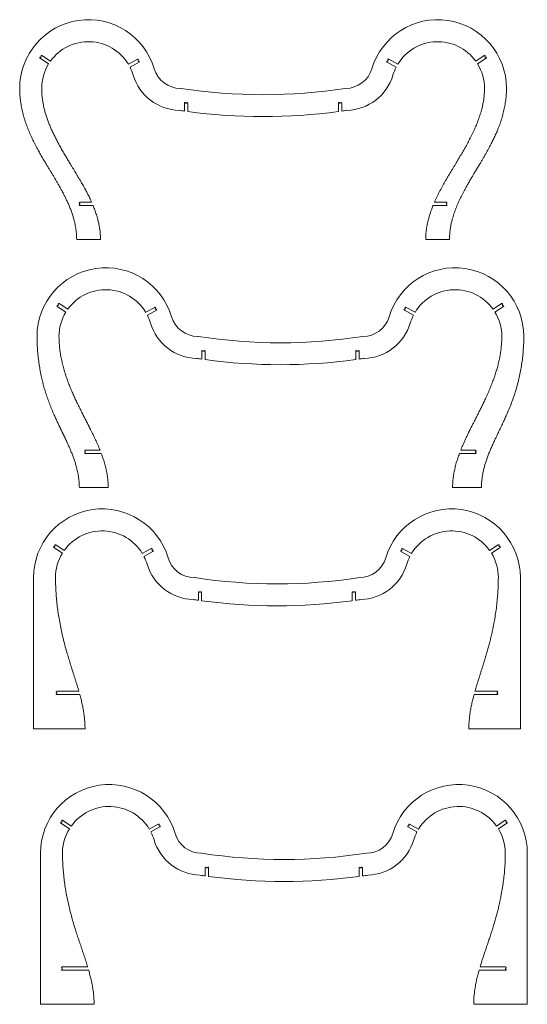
# Model space of a CAD drawing. Header units: millimetres. Extents: x -1732 to 6309, y -3588 to 3891.
# Tile 3 of 18: x 302 to 2148, y -3588 to -5. Entities that reach past the tile are written whole.
import ezdxf

# ---------------------------------------------------------------- set-up
doc = ezdxf.new("R2010")
doc.units = ezdxf.units.MM

msp = doc.modelspace()

# ---------------------------------------------------------------- linework, layer by layer
at = {"color": 7, "linetype": 'Continuous', "lineweight": 15}
for p, q in [((380, -138.4), (377.8, -141.8)), ((413.4, -155.8), (382.2, -135.1)), ((1991.9, -135.1), (1960.8, -155.8)), ((1996.4, -141.8), (1994.2, -138.4)), ((375.5, -145.1), (406.7, -165.8)), ((730, -148.7), (697.2, -166.9)), ((703.1, -177.4), (735.8, -159.2)), ((733.8, -155.7), (731.9, -152.2)), ((1638.3, -159.2), (1671, -177.4)), ((1642.2, -152.2), (1640.3, -155.7)), ((1676.9, -166.9), (1644.2, -148.7)), ((1967.4, -165.8), (1998.6, -145.1)), ((901.1, -307.9), (901.1, -337.4)), ((909.1, -307.9), (905.1, -307.9)), ((913.1, -339), (913.1, -307.9)), ((1461.1, -307.9), (1461.1, -339)), ((1469.1, -307.9), (1465.1, -307.9)), ((1473.1, -337.4), (1473.1, -307.9)), ((563.2, -668.7), (520, -668.7)), ((520, -672.7), (520, -676.7)), ((520, -680.7), (568.3, -680.7)), ((1805.5, -680.7), (1854.1, -680.7)), ((1854.1, -668.7), (1810.6, -668.7)), ((1854.1, -676.7), (1854.1, -672.7)), ((508.9, -804.7), (595.5, -804.7)), ((1778.6, -804.7), (1865.2, -804.7)), ((476.4, -1058.6), (445.2, -1037.9)), ((2054.9, -1037.9), (2023.7, -1058.6)), ((438.5, -1047.9), (469.7, -1068.6)), ((442.9, -1041.3), (440.7, -1044.6)), ((792.9, -1051.6), (760.2, -1069.7)), ((766.1, -1080.2), (798.8, -1062)), ((796.8, -1058.5), (794.9, -1055)), ((1701.3, -1062), (1734, -1080.2)), ((1705.2, -1055), (1703.3, -1058.5)), ((1739.9, -1069.7), (1707.2, -1051.6)), ((2030.4, -1068.6), (2061.6, -1047.9)), ((2059.4, -1044.6), (2057.1, -1041.3)), ((964, -1210.8), (964, -1240.2)), ((972, -1210.8), (968, -1210.8)), ((976, -1241.9), (976, -1210.8)), ((1524, -1210.8), (1524, -1241.9)), ((1532, -1210.8), (1528, -1210.8)), ((1536, -1240.2), (1536, -1210.8)), ((594, -1571.5), (540.3, -1571.5)), ((540.3, -1575.5), (540.3, -1579.5)), ((1959.8, -1571.5), (1905.9, -1571.5)), ((1959.8, -1579.5), (1959.8, -1575.5)), ((540.3, -1583.5), (598.6, -1583.5)), ((1901.3, -1583.5), (1959.8, -1583.5)), ((518.6, -1707.5), (623.7, -1707.5)), ((1876.4, -1707.5), (1981.5, -1707.5)), ((425.9, -1925.6), (457.1, -1946.3)), ((430.4, -1918.9), (428.1, -1922.3)), ((463.8, -1936.3), (432.6, -1915.6)), ((780.3, -1929.2), (747.6, -1947.4)), ((784.2, -1936.2), (782.3, -1932.7)), ((1692.6, -1932.7), (1690.7, -1936.2)), ((1727.3, -1947.4), (1694.6, -1929.2)), ((2042.3, -1915.6), (2011.1, -1936.3)), ((2017.8, -1946.3), (2049, -1925.6)), ((2046.8, -1922.3), (2044.6, -1918.9)), ((753.5, -1957.9), (786.2, -1939.7)), ((1688.7, -1939.7), (1721.4, -1957.9)), ((352, -2035.1), (352, -2585.1)), ((2122.9, -2585.1), (2122.9, -2035.1)), ((951.5, -2088.4), (951.5, -2117.9)), ((959.5, -2088.4), (955.5, -2088.4)), ((963.5, -2119.5), (963.5, -2088.4)), ((1511.5, -2088.4), (1511.5, -2119.5)), ((1519.5, -2088.4), (1515.5, -2088.4)), ((1523.5, -2117.9), (1523.5, -2088.4)), ((517, -2449.1), (436.3, -2449.1)), ((436.3, -2453.1), (436.3, -2457.1)), ((436.3, -2461.1), (520.4, -2461.1)), ((1954.5, -2461.1), (2038.6, -2461.1)), ((2038.6, -2449.1), (1957.8, -2449.1)), ((2038.6, -2457.1), (2038.6, -2453.1)), ((352, -2585.1), (539.3, -2585.1)), ((1935.6, -2585.1), (2122.9, -2585.1)), ((451.3, -2928.6), (482.5, -2949.3)), ((455.7, -2922), (453.5, -2925.3)), ((489.1, -2939.3), (457.9, -2918.6)), ((805.7, -2932.3), (773, -2950.4)), ((809.6, -2939.2), (807.6, -2935.7)), ((1718, -2935.7), (1716, -2939.2)), ((1752.6, -2950.4), (1719.9, -2932.3)), ((2067.7, -2918.6), (2036.5, -2939.3)), ((2043.1, -2949.3), (2074.3, -2928.6)), ((2072.1, -2925.3), (2069.9, -2922)), ((778.8, -2960.9), (811.5, -2942.7)), ((1714.1, -2942.7), (1746.8, -2960.9)), ((377.4, -3038.2), (377.4, -3588.2)), ((2148.2, -3588.2), (2148.2, -3038.2)), ((976.8, -3091.5), (976.8, -3120.9)), ((984.8, -3091.5), (980.8, -3091.5)), ((988.8, -3122.6), (988.8, -3091.5)), ((1536.8, -3091.5), (1536.8, -3122.6)), ((1544.8, -3091.5), (1540.8, -3091.5)), ((1548.8, -3120.9), (1548.8, -3091.5)), ((456.1, -3452.2), (549.1, -3452.2)), ((456.1, -3460.2), (456.1, -3456.2)), ((552.6, -3464.2), (456.1, -3464.2)), ((1972.9, -3464.2), (2069.5, -3464.2)), ((2069.5, -3452.2), (1976.4, -3452.2)), ((2069.5, -3460.2), (2069.5, -3456.2)), ((377.4, -3588.2), (572.4, -3588.2)), ((1953.2, -3588.2), (2148.2, -3588.2))]:
    msp.add_line(p, q, dxfattribs=at)
for centre, radius, start, end in [((551.6, -254.7), 250, 16.6015, 180), ((1822.5, -254.7), 250, 360, 163.3985), ((551.6, -254.7), 170, 31.0829, 144.4352), ((1822.5, -254.7), 170, 35.5648, 148.9171), ((376.6, -143.4), 2, 56.4578, 236.4578), ((381.1, -136.8), 2, 56.4578, 236.4578), ((1993.1, -136.8), 2, 303.5422, 123.5422), ((1997.5, -143.4), 2, 303.5422, 123.5422), ((551.6, -254.7), 170, 148.4805, 180), ((551.6, -254.7), 170, 16.6015, 27.0377), ((730.9, -150.5), 2, 299.0603, 119.0603), ((734.8, -157.4), 2, 299.0603, 119.0603), ((1639.3, -157.4), 2, 60.9397, 240.9397), ((1643.2, -150.5), 2, 60.9397, 240.9397), ((1822.5, -254.7), 170, 152.9623, 163.3985), ((1822.5, -254.7), 170, 0, 31.5195), ((887.1, -154.7), 180, 196.6015, 268.4002), ((887.1, -154.7), 100, 196.6015, 269.5912), ((1487.1, -154.7), 100, 270, 343.3985), ((1487.1, -154.7), 180, 271.5998, 343.3985), ((886.3, -264.6), 10, 81.2428, 89.5912), ((1187.1, 1688), 1965.6, 261.2428, 278.779), ((903.1, -307.9), 2, 0, 180), ((911.1, -307.9), 2, 0, 180), ((1463.1, -307.9), 2, 360, 180), ((1471.1, -307.9), 2, 0, 180), ((1187.1, 1688.2), 2045.6, 261.4246, 261.9631), ((1187.1, 1688.2), 2045.6, 262.3024, 277.6976), ((1187.1, 1688.2), 2045.6, 278.0369, 278.5754), ((520, -670.7), 2, 90, 270), ((520, -678.7), 2, 90, 270), ((1854.1, -670.7), 2, 270, 90), ((1854.1, -678.7), 2, 270, 90), ((614.6, -1157.5), 250, 16.6015, 180), ((1885.5, -1157.5), 250, 0, 163.3985), ((614.6, -1157.5), 170, 31.0829, 144.4352), ((1885.5, -1157.5), 170, 35.5648, 148.9171), ((444.1, -1039.6), 2, 56.4578, 236.4578), ((2056, -1039.6), 2, 303.5422, 123.5422), ((439.6, -1046.3), 2, 56.4578, 236.4578), ((614.6, -1157.5), 170, 148.4805, 180), ((793.9, -1053.3), 2, 299.0603, 119.0603), ((797.8, -1060.3), 2, 299.0603, 119.0603), ((1702.3, -1060.3), 2, 60.9397, 240.9397), ((1706.2, -1053.3), 2, 60.9397, 240.9397), ((1885.5, -1157.5), 170, 0, 31.5195), ((2060.5, -1046.3), 2, 303.5422, 123.5422), ((614.6, -1157.5), 170, 16.6015, 27.0377), ((950, -1057.5), 180, 196.6015, 268.4002), ((950, -1057.5), 100, 196.6015, 269.5912), ((1550, -1057.5), 100, 270, 343.3985), ((1550, -1057.5), 180, 271.5998, 343.3985), ((1885.5, -1157.5), 170, 152.9623, 163.3985), ((949.3, -1167.5), 10, 81.2428, 89.5912), ((1250, 785.1), 1965.6, 261.2428, 278.779), ((966, -1210.8), 2, 0, 180), ((974, -1210.8), 2, 0, 180), ((1526, -1210.8), 2, 0, 180), ((1534, -1210.8), 2, 0, 180), ((1250, 785.3), 2045.6, 261.4246, 261.9631), ((1250, 785.3), 2045.6, 262.3024, 277.6976), ((1250, 785.3), 2045.6, 278.0369, 278.5754), ((540.3, -1573.5), 2, 90, 270), ((1959.8, -1573.5), 2, 270, 90), ((540.3, -1581.5), 2, 90, 270), ((1959.8, -1581.5), 2, 270, 90), ((602, -2035.1), 250, 16.6015, 180), ((1872.9, -2035.1), 250, 0, 163.3985), ((602, -2035.1), 170, 31.0829, 144.4352), ((1872.9, -2035.1), 170, 35.5648, 148.9171), ((427, -1923.9), 2, 56.4578, 236.4578), ((431.5, -1917.3), 2, 56.4578, 236.4578), ((781.3, -1930.9), 2, 299.0603, 119.0603), ((1693.6, -1930.9), 2, 60.9397, 240.9397), ((2043.4, -1917.3), 2, 303.5422, 123.5422), ((2047.9, -1923.9), 2, 303.5422, 123.5422), ((602, -2035.1), 170, 148.4805, 180), ((602, -2035.1), 170, 16.6015, 27.0377), ((785.2, -1937.9), 2, 299.0603, 119.0603), ((937.5, -1935.1), 100, 196.6015, 269.5912), ((1537.5, -1935.1), 100, 270, 343.3985), ((1689.7, -1937.9), 2, 60.9397, 240.9397), ((1872.9, -2035.1), 170, 152.9623, 163.3985), ((1872.9, -2035.1), 170, 0, 31.5195), ((937.5, -1935.1), 180, 196.6015, 268.4002), ((1537.5, -1935.1), 180, 271.5998, 343.3985), ((936.7, -2045.1), 10, 81.2428, 89.5912), ((1237.5, -92.5), 1965.6, 261.2428, 278.779), ((953.5, -2088.4), 2, 0, 180), ((961.5, -2088.4), 2, 0, 180), ((1513.5, -2088.4), 2, 0, 180), ((1521.5, -2088.4), 2, 0, 180), ((1237.5, -92.3), 2045.6, 261.4246, 261.9631), ((1237.5, -92.3), 2045.6, 262.3024, 277.6976), ((1237.5, -92.3), 2045.6, 278.0369, 278.5754), ((436.3, -2451.1), 2, 90, 270), ((436.3, -2459.1), 2, 90, 270), ((2038.6, -2451.1), 2, 270, 90), ((2038.6, -2459.1), 2, 270, 90), ((627.4, -3038.2), 250, 16.6015, 180), ((1898.2, -3038.2), 250, 0, 163.3985), ((627.4, -3038.2), 170, 31.0829, 144.4352), ((1898.2, -3038.2), 170, 35.5648, 148.9171), ((452.4, -2927), 2, 56.4578, 236.4578), ((456.8, -2920.3), 2, 56.4578, 236.4578), ((806.7, -2934), 2, 299.0603, 119.0603), ((1718.9, -2934), 2, 60.9397, 240.9397), ((2068.8, -2920.3), 2, 303.5422, 123.5422), ((2073.2, -2927), 2, 303.5422, 123.5422), ((627.4, -3038.2), 170, 148.4805, 180), ((627.4, -3038.2), 170, 16.6015, 27.0377), ((810.6, -2941), 2, 299.0603, 119.0603), ((962.8, -2938.2), 100, 196.6015, 269.5912), ((1562.8, -2938.2), 100, 270, 343.3985), ((1715.1, -2941), 2, 60.9397, 240.9397), ((1898.2, -3038.2), 170, 152.9623, 163.3985), ((1898.2, -3038.2), 170, 0, 31.5195), ((962.8, -2938.2), 180, 196.6015, 268.4002), ((1562.8, -2938.2), 180, 271.5998, 343.3985), ((962, -3048.2), 10, 81.2428, 89.5912), ((1262.8, -1095.6), 1965.6, 261.2428, 278.779), ((978.8, -3091.5), 2, 0, 180), ((986.8, -3091.5), 2, 0, 180), ((1538.8, -3091.5), 2, 0, 180), ((1546.8, -3091.5), 2, 0, 180), ((1262.8, -1095.4), 2045.6, 261.4246, 261.9631), ((1262.8, -1095.4), 2045.6, 262.3024, 277.6976), ((1262.8, -1095.4), 2045.6, 278.0369, 278.5754), ((456.1, -3454.2), 2, 90, 270), ((456.1, -3462.2), 2, 90, 270), ((2069.5, -3454.2), 2, 270, 90), ((2069.5, -3462.2), 2, 270, 90)]:
    msp.add_arc(centre, radius, start, end, dxfattribs=at)
for points, knots in [([(301.6, -254.7), (301.8, -261.7), (302, -275.9), (304.1, -297), (307.2, -318.1), (311.5, -338.9), (316.9, -359.4), (323.3, -379.8), (330.6, -399.7), (338.7, -419.1), (347.3, -438), (356.5, -456.7), (364.5, -471.8), (370.8, -483.3), (375.4, -491.5), (380, -499.6), (384.7, -507.7), (389.4, -515.7), (394.2, -523.8), (399.4, -532.5), (405.2, -542.1), (411.4, -552.3), (417.7, -562.8), (423.9, -573), (430, -583.3), (436, -593.5), (442.1, -604.1), (448.4, -615.1), (454.7, -626.6), (460.9, -638.1), (466.8, -649.8), (472.8, -662.1), (478.7, -675.1), (484.5, -688.9), (489.8, -702.8), (494.6, -716.8), (499.2, -732.3), (503.2, -749.2), (506.5, -767.5), (508.5, -786), (508.8, -798.4), (508.9, -804.7)], [0, 0, 0, 0, 0.0355087, 0.0713131, 0.1069411, 0.1426142, 0.1784132, 0.213886, 0.2499869, 0.2849235, 0.3198561, 0.3547879, 0.389722, 0.4056878, 0.4210773, 0.4371206, 0.4523797, 0.4685552, 0.4835381, 0.4999958, 0.519455, 0.5399972, 0.5599978, 0.5810453, 0.6003742, 0.6203151, 0.6404262, 0.6622029, 0.6841362, 0.7062735, 0.7282076, 0.7500072, 0.7751452, 0.8001932, 0.8251763, 0.8501098, 0.8750157, 0.9062635, 0.9375106, 0.9687556, 1, 1, 1, 1]), ([(563.2, -668.7), (560.8, -663.3), (555.9, -652.6), (548, -636.7), (539.7, -621.1), (531.1, -605.6), (523.6, -592.5), (517.3, -581.8), (512.3, -573.2), (507.3, -564.9), (502.1, -556.3), (496.9, -547.8), (491.7, -539.1), (486.7, -531), (482.2, -523.5), (478.1, -516.7), (474.1, -510.1), (470.2, -503.5), (466.2, -496.8), (460.5, -487.1), (453, -474.2), (444.4, -458.7), (436.3, -443.7), (428.9, -429), (421.7, -414.3), (415.2, -399.7), (409.2, -385.5), (403.9, -371.5), (399, -357.4), (394.6, -343.1), (390.4, -327.4), (386.8, -310.3), (383.9, -291.8), (382, -273.3), (381.8, -260.8), (381.6, -254.7)], [0, 0, 0, 0, 0.038687, 0.077376, 0.116057, 0.15473, 0.193375, 0.21522, 0.23653, 0.258664, 0.279089, 0.302098, 0.323812, 0.345975, 0.364695, 0.381076, 0.397892, 0.415087, 0.431625, 0.4491, 0.489254, 0.529463, 0.56536, 0.601247, 0.637126, 0.672997, 0.705837, 0.73859, 0.771275, 0.803909, 0.836512, 0.877886, 0.918258, 0.959436, 1, 1, 1, 1]), ([(1992.5, -254.7), (1992.4, -259.6), (1992.2, -269.5), (1991, -284.4), (1989.1, -299.1), (1986.4, -313.9), (1982.6, -330.5), (1977.5, -348.7), (1970.7, -368.5), (1963.1, -388), (1954.8, -407.2), (1945.7, -426), (1936.4, -444.3), (1926.8, -462), (1917, -479.2), (1907.1, -496.2), (1897, -513.2), (1886.5, -530.7), (1875.6, -548.6), (1864.6, -567), (1853.8, -585.3), (1843.2, -603.8), (1833, -622.5), (1823.3, -641.4), (1815.9, -656.9), (1811.8, -666), (1810.6, -668.7)], [0, 0, 0, 0, 0.032338, 0.065136, 0.097726, 0.130226, 0.163477, 0.209172, 0.254875, 0.300593, 0.346328, 0.392088, 0.437877, 0.481036, 0.5242, 0.567376, 0.610584, 0.653945, 0.701372, 0.74802, 0.794634, 0.841224, 0.887805, 0.934371, 0.980924, 1, 1, 1, 1]), ([(1865.2, -804.7), (1865.3, -799.7), (1865.4, -789.8), (1866.8, -775), (1868.8, -760.2), (1871.7, -745.6), (1875.7, -729.2), (1881.2, -711.1), (1888.3, -691.6), (1896.3, -672.4), (1905, -653.5), (1914.4, -634.9), (1923.2, -618.6), (1931, -604.5), (1937.9, -592.6), (1944.8, -580.8), (1950.2, -571.6), (1954.1, -565.1), (1956.5, -561.1), (1958.5, -557.9), (1960, -555.2), (1961.3, -553.2), (1962.7, -550.8), (1964.3, -548.1), (1965.9, -545.4), (1967.4, -542.9), (1968.8, -540.7), (1970.1, -538.4), (1971.5, -536.2), (1972.9, -533.9), (1975.9, -528.8), (1980.4, -521.2), (1986.5, -510.9), (1992.4, -500.7), (1998.3, -490.4), (2004.1, -480), (2009.8, -469.6), (2016, -457.7), (2022.8, -444.4), (2029.8, -429.7), (2036.5, -414.8), (2043.4, -398.1), (2050.3, -379.7), (2056.8, -359.4), (2062.3, -338.8), (2066.7, -318), (2070, -297), (2072.1, -275.9), (2072.3, -261.7), (2072.5, -254.7)], [0, 0, 0, 0, 0.024962, 0.049916, 0.074892, 0.099911, 0.124993, 0.159921, 0.194856, 0.2298, 0.264759, 0.299737, 0.334739, 0.357698, 0.380854, 0.404173, 0.426589, 0.434717, 0.442169, 0.449882, 0.454056, 0.457532, 0.462105, 0.467775, 0.473417, 0.478245, 0.482346, 0.486489, 0.491269, 0.495775, 0.500004, 0.520773, 0.540416, 0.560156, 0.580367, 0.60019, 0.620162, 0.640241, 0.667688, 0.69513, 0.722571, 0.750015, 0.785778, 0.821603, 0.857412, 0.893085, 0.928703, 0.964528, 1, 1, 1, 1]), ([(595.5, -804.7), (595.4, -799.7), (595.3, -789.7), (594, -774.8), (591.9, -760), (589.1, -745.3), (585.4, -729.9), (580.6, -713.8), (574.9, -697.1), (570.5, -686.1), (568.3, -680.7)], [0, 0, 0, 0, 0.116935, 0.233642, 0.350524, 0.467602, 0.584965, 0.723325, 0.861667, 1, 1, 1, 1]), ([(1805.5, -680.7), (1803.4, -686.1), (1799, -697.1), (1793.4, -713.8), (1788.3, -731.1), (1784.2, -749), (1781, -767.4), (1779, -786), (1778.7, -798.4), (1778.6, -804.7)], [0, 0, 0, 0, 0.138286, 0.276579, 0.414887, 0.56117, 0.707451, 0.853727, 1, 1, 1, 1]), ([(364.6, -1157.5), (364.7, -1165.5), (364.9, -1181.5), (366.3, -1205.5), (368.4, -1229.5), (371.4, -1253.3), (375.2, -1277.1), (379.5, -1299.6), (384.4, -1320.7), (389.6, -1340.6), (395.4, -1360.4), (401.9, -1379.9), (408.9, -1399.3), (416.4, -1418.5), (423.7, -1435.8), (430.6, -1451.2), (436.8, -1464.7), (441.6, -1474.9), (444.9, -1481.9), (446.6, -1485.6), (448.4, -1489.2), (450, -1492.7), (451.6, -1495.9), (453, -1498.9), (454.6, -1502.1), (456.1, -1505.3), (457.5, -1508.2), (458.8, -1511), (460.2, -1513.8), (461.6, -1516.8), (463.1, -1519.8), (464.5, -1522.9), (466, -1526), (467.5, -1529.2), (469, -1532.4), (470.6, -1535.8), (472.3, -1539.4), (474.4, -1543.9), (476.8, -1549.3), (479.7, -1555.6), (482.5, -1562), (486.2, -1570.6), (490.8, -1581.6), (496, -1595.1), (500.8, -1608.7), (505.2, -1622.4), (509.4, -1637.4), (513.2, -1653.8), (516.2, -1671.5), (518.2, -1689.5), (518.5, -1701.5), (518.6, -1707.5)], [0, 0, 0, 0, 0.0414699, 0.0832581, 0.124996, 0.1666894, 0.208409, 0.2500057, 0.285771, 0.3214023, 0.3570917, 0.3928067, 0.4285016, 0.4642224, 0.5000074, 0.5259748, 0.5518664, 0.5775864, 0.5846589, 0.5920522, 0.5987162, 0.6057121, 0.6120005, 0.6170575, 0.6233622, 0.6301904, 0.6358307, 0.6402108, 0.6461422, 0.6518763, 0.6573694, 0.6636171, 0.669621, 0.6753812, 0.681857, 0.6880967, 0.6952309, 0.7021575, 0.7140102, 0.7260944, 0.7382959, 0.7500123, 0.7752147, 0.8002699, 0.8252275, 0.8501385, 0.8750169, 0.9062645, 0.9375113, 0.968756, 1, 1, 1, 1]), ([(594, -1571.5), (593.6, -1570.6), (592.8, -1568.7), (589.5, -1560.6), (583.8, -1547.2), (575.3, -1528.7), (566.5, -1510.3), (559.8, -1497), (555.5, -1488.5), (553.7, -1484.9), (552, -1481.4), (550.2, -1478), (548.6, -1474.9), (547.2, -1472), (545.9, -1469.5), (544.7, -1467.2), (543.6, -1465.1), (542.5, -1462.8), (540.9, -1459.8), (539.2, -1456.4), (537.5, -1453.1), (535.9, -1450), (534.3, -1446.8), (532.6, -1443.5), (531, -1440.3), (529.5, -1437.4), (525.8, -1430), (519.8, -1418.2), (511.8, -1401.8), (503.9, -1385.3), (496.3, -1368.7), (489.1, -1352), (482.1, -1335), (475.6, -1317.9), (469.3, -1299.8), (463.3, -1280.8), (457.8, -1260.6), (453.2, -1240.2), (449.4, -1219.5), (446.7, -1198.7), (445, -1178), (444.7, -1164.3), (444.6, -1157.5)], [0, 0, 0, 0, 0.006709, 0.01348, 0.059351, 0.105199, 0.151018, 0.196685, 0.205911, 0.215508, 0.223931, 0.232177, 0.241163, 0.247448, 0.25405, 0.260472, 0.264435, 0.270183, 0.277719, 0.287655, 0.295679, 0.302724, 0.311561, 0.31994, 0.32786, 0.335322, 0.342324, 0.38343, 0.424536, 0.465641, 0.506747, 0.547855, 0.588963, 0.630765, 0.671174, 0.718684, 0.765348, 0.812463, 0.859791, 0.907415, 0.954109, 1, 1, 1, 1]), ([(2055.5, -1157.5), (2055.4, -1163.4), (2055.2, -1175.4), (2053.8, -1193.4), (2051.7, -1211.7), (2048.7, -1229.9), (2045, -1247.9), (2040.6, -1265.6), (2035.6, -1283.2), (2029.9, -1301.2), (2023.3, -1319.8), (2015.9, -1338.9), (2008, -1357.8), (2000, -1375.7), (1992, -1392.7), (1986.2, -1404.7), (1982.4, -1412.5), (1980.6, -1416.1), (1978.8, -1419.7), (1977.1, -1423.3), (1975.3, -1426.8), (1973.4, -1430.6), (1971.3, -1434.8), (1968.8, -1439.8), (1965.9, -1445.5), (1962.9, -1451.4), (1959.7, -1457.6), (1956.6, -1463.7), (1953.5, -1469.9), (1948.8, -1479), (1942.4, -1491.7), (1935.3, -1506.1), (1929, -1519.1), (1923.6, -1530.7), (1918.2, -1542.4), (1913.1, -1554.1), (1909, -1563.8), (1906.7, -1569.6), (1905.9, -1571.5)], [0, 0, 0, 0, 0.039993, 0.080665, 0.122105, 0.164395, 0.20502, 0.246599, 0.287122, 0.328803, 0.374114, 0.420703, 0.466663, 0.512616, 0.553045, 0.593415, 0.602569, 0.611941, 0.620902, 0.629586, 0.638601, 0.647946, 0.657621, 0.670756, 0.685674, 0.700802, 0.715633, 0.732742, 0.746862, 0.76241, 0.802139, 0.842356, 0.870979, 0.899818, 0.928938, 0.957782, 0.986438, 1, 1, 1, 1]), ([(1981.5, -1707.5), (1981.6, -1702.7), (1981.8, -1693.1), (1983, -1678.8), (1985, -1664.5), (1987.7, -1650.3), (1991, -1636), (1995, -1621.7), (1999.7, -1607.3), (2004.7, -1593.1), (2010.2, -1579), (2016.1, -1565), (2022.2, -1551.1), (2028.4, -1537.4), (2035.4, -1522.7), (2043.1, -1506.6), (2051.4, -1489.3), (2059.6, -1471.9), (2067.6, -1454.7), (2076, -1435.8), (2084.7, -1415.2), (2093.4, -1392.8), (2101.3, -1370.1), (2108.5, -1347.2), (2114.8, -1324), (2120.2, -1300.6), (2124.9, -1277.1), (2128.7, -1253.3), (2131.7, -1229.4), (2133.8, -1205.5), (2135.2, -1181.5), (2135.4, -1165.5), (2135.5, -1157.5)], [0, 0, 0, 0, 0.024951, 0.049895, 0.074866, 0.09989, 0.124991, 0.151138, 0.1773, 0.203479, 0.22971, 0.255986, 0.282414, 0.308523, 0.334298, 0.366993, 0.401427, 0.434343, 0.467099, 0.499997, 0.541796, 0.583417, 0.624997, 0.666731, 0.708288, 0.749995, 0.791594, 0.833313, 0.875005, 0.916746, 0.958538, 1, 1, 1, 1]), ([(623.7, -1707.5), (623.6, -1701.4), (623.4, -1689.3), (621.5, -1671.2), (618.7, -1653.3), (614.9, -1635.5), (610.2, -1617.9), (604.8, -1600.6), (600.7, -1589.2), (598.6, -1583.5)], [0, 0, 0, 0, 0.14286, 0.285714, 0.42857, 0.571425, 0.714283, 0.857141, 1, 1, 1, 1]), ([(1901.3, -1583.5), (1899.3, -1589.2), (1895.2, -1600.6), (1889.8, -1617.9), (1885.1, -1635.5), (1881.4, -1653.3), (1878.6, -1671.2), (1876.7, -1689.3), (1876.5, -1701.4), (1876.4, -1707.5)], [0, 0, 0, 0, 0.14286, 0.285718, 0.428576, 0.571431, 0.714286, 0.857143, 1, 1, 1, 1]), ([(517, -2449.1), (516, -2445.5), (513.9, -2438.2), (510.6, -2427.3), (507.3, -2416.5), (503.9, -2405.5), (500.5, -2394.9), (496.8, -2383.5), (493.4, -2372.8), (490, -2362), (487, -2352.3), (483.8, -2342.3), (480.8, -2332.3), (477.7, -2322.3), (473.3, -2307.2), (467.5, -2286.9), (460.9, -2261.5), (454.9, -2236), (449.5, -2210.4), (444.8, -2184.5), (440.9, -2159), (437.7, -2134), (435.2, -2109.3), (433.4, -2084.6), (432.3, -2059.9), (432.1, -2043.4), (432, -2035.1)], [0, 0, 0, 0, 0.026587, 0.053684, 0.080611, 0.10674, 0.134513, 0.159115, 0.19166, 0.21369, 0.239269, 0.263417, 0.288105, 0.312835, 0.33718, 0.399719, 0.461369, 0.522942, 0.584648, 0.646585, 0.708434, 0.766752, 0.82506, 0.883526, 0.941929, 1, 1, 1, 1]), ([(2042.9, -2035.1), (2042.8, -2043.9), (2042.6, -2061.4), (2041.3, -2087.6), (2039.3, -2113.8), (2036.5, -2139.9), (2033, -2166), (2029.2, -2189.1), (2025.4, -2209.3), (2021.9, -2226.6), (2018, -2243.8), (2013.9, -2261), (2009.5, -2278.1), (2004.9, -2295.2), (2000.6, -2310.2), (1996.7, -2323.2), (1993.4, -2334.1), (1990.1, -2345), (1986.7, -2355.9), (1983.3, -2366.7), (1979.7, -2377.8), (1976.3, -2388.6), (1973, -2399.1), (1969.8, -2409.2), (1966.7, -2419.1), (1963.7, -2429.1), (1960.7, -2439.1), (1958.8, -2445.8), (1957.8, -2449.1)], [0, 0, 0, 0, 0.061615, 0.123521, 0.185499, 0.247436, 0.309239, 0.371042, 0.412819, 0.454246, 0.496143, 0.537341, 0.579468, 0.620227, 0.662804, 0.689409, 0.71624, 0.743578, 0.769665, 0.797071, 0.823718, 0.851766, 0.876886, 0.901898, 0.926357, 0.950539, 0.97565, 1, 1, 1, 1]), ([(539.3, -2585.1), (539.2, -2579.2), (539.1, -2567.2), (537.6, -2549.2), (535.5, -2531.4), (532.6, -2513.6), (529, -2496), (525, -2478.5), (521.9, -2466.9), (520.4, -2461.1)], [0, 0, 0, 0, 0.142921, 0.285819, 0.428711, 0.571566, 0.714431, 0.857215, 1, 1, 1, 1]), ([(1954.5, -2461.1), (1953, -2466.9), (1949.9, -2478.5), (1945.9, -2496), (1942.3, -2513.6), (1939.4, -2531.4), (1937.3, -2549.2), (1935.8, -2567.2), (1935.7, -2579.2), (1935.6, -2585.1)], [0, 0, 0, 0, 0.142786, 0.285572, 0.428438, 0.571292, 0.714184, 0.857081, 1, 1, 1, 1]), ([(549.1, -3452.2), (547.1, -3445.6), (543.1, -3432.6), (536.7, -3413.1), (530.2, -3393.6), (523.5, -3373.9), (516.9, -3354.4), (510.4, -3334.9), (503.9, -3314.7), (497.4, -3293.7), (491.2, -3272), (485.4, -3250.3), (480, -3228.4), (475.2, -3206.3), (470.9, -3184.2), (467, -3161.2), (463.7, -3137.3), (460.9, -3112.6), (458.9, -3087.8), (457.6, -3063), (457.5, -3046.4), (457.4, -3038.2)], [0, 0, 0, 0, 0.048358, 0.095944, 0.144387, 0.192981, 0.242264, 0.289726, 0.337561, 0.391505, 0.443997, 0.496711, 0.549841, 0.60265, 0.655624, 0.708643, 0.766903, 0.825172, 0.883607, 0.941964, 1, 1, 1, 1]), ([(2068.2, -3038.2), (2068.1, -3046.9), (2067.9, -3064.5), (2066.5, -3090.8), (2064.2, -3117.1), (2061.1, -3143.3), (2057.2, -3169.3), (2053.1, -3192.4), (2048.9, -3212.6), (2045, -3230), (2040.9, -3247.1), (2036.3, -3264.3), (2031.6, -3281.3), (2026.6, -3298.4), (2021.3, -3315.4), (2015.8, -3332.6), (2010.2, -3349.6), (2004.4, -3366.7), (1998.6, -3383.8), (1992.8, -3400.9), (1987.1, -3417.9), (1981.6, -3435), (1978.1, -3446.5), (1976.4, -3452.2)], [0, 0, 0, 0, 0.061576, 0.123433, 0.18537, 0.247291, 0.309027, 0.370767, 0.412576, 0.453912, 0.49585, 0.53694, 0.579129, 0.619734, 0.662419, 0.704542, 0.746578, 0.788599, 0.831588, 0.873639, 0.915719, 0.957866, 1, 1, 1, 1]), ([(572.4, -3588.2), (572.3, -3582.2), (572.1, -3570.2), (570.7, -3552.2), (568.4, -3534.4), (565.4, -3516.6), (561.7, -3499), (557.4, -3481.5), (554.2, -3470), (552.6, -3464.2)], [0, 0, 0, 0, 0.142909, 0.285799, 0.428683, 0.571538, 0.714399, 0.857196, 1, 1, 1, 1]), ([(1972.9, -3464.2), (1971.3, -3470), (1968.1, -3481.5), (1963.9, -3499), (1960.2, -3516.6), (1957.2, -3534.4), (1955, -3552.2), (1953.5, -3570.2), (1953.3, -3582.2), (1953.2, -3588.2)], [0, 0, 0, 0, 0.142808, 0.285605, 0.428467, 0.571321, 0.714205, 0.857093, 1, 1, 1, 1])]:
    msp.add_open_spline(points, degree=3, knots=knots, dxfattribs=at)

doc.saveas('drawing.dxf')
